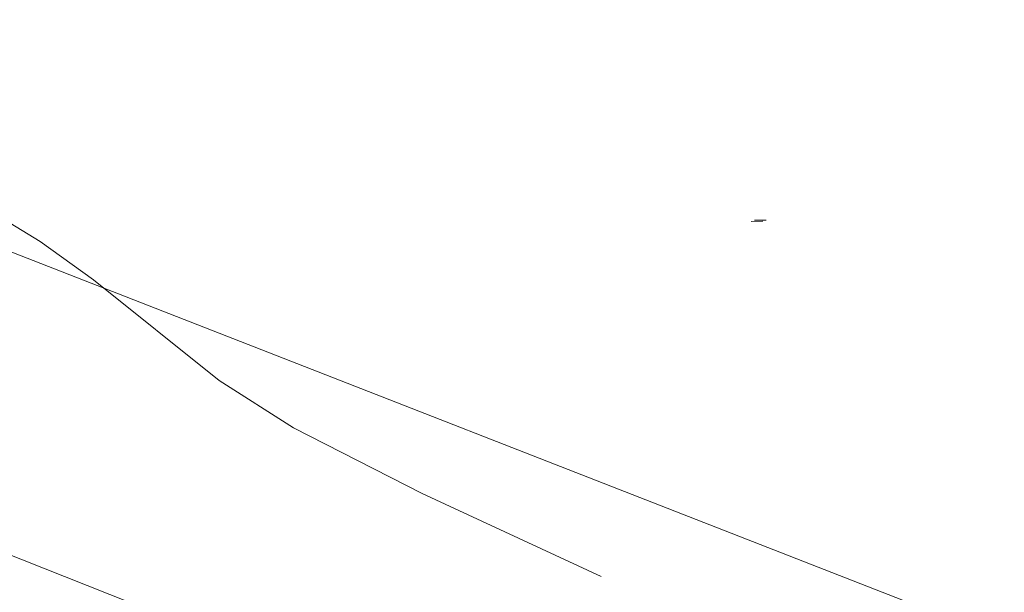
# Model space of a CAD drawing. Extents: x 413123 to 1465301, y 377724 to 504150.
# Tile 87 of 256: x 1463401.18 to 1463409.66, y 433205.37 to 433210.3. Entities that reach past the tile are written whole.
import ezdxf

# ---------------------------------------------------------------- set-up
doc = ezdxf.new("R2010")
doc.units = 0
doc.header["$MEASUREMENT"] = 0
for name, pattern in [('DGN Style 1', [8.732639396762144, 0.01453018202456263, -8.71810921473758]), ('DGN Style 3', [20.34225483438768, 14.53018202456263, -5.812072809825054]), ('ohcombex', [0])]:
    doc.linetypes.add(name, pattern=pattern)
for name, color, linetype, lineweight in [('DT_X_Contour_Minor', 136, 'DGN Style 3', 0), ('DT_X_Terrain_Ground_Line', 92, 'DGN Style 3', 13), ('PV_X_Curb', 120, 'DGN Style 1', 0), ('PV_X_EOP', 7, 'DGN Style 3', 0), ('UT_X_Overhead_Combined', 30, 'ohcombex', 0)]:
    doc.layers.add(name, color=color, linetype=linetype, lineweight=lineweight)
doc.layers.add('SV_Observation (Construction)', color=97, linetype='DGN Style 1', lineweight=0, transparency=0.9)

# ---------------------------------------------------------------- blocks, each defined once
blk = doc.blocks.new('*U5554', base_point=(1463158.719041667, 433438.2508333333, 579.5851666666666))
at = {"layer": 'DT_X_Contour_Minor', "elevation": 571.9999999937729, "flags": 128}
blk.add_lwpolyline([(1463249.267065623, 433290.6039651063), (1463246.916870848, 433291.2909160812), (1463246.447688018, 433291.3993804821), (1463246.047365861, 433291.4303661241), (1463245.715904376, 433291.3838730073), (1463245.453303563, 433291.2599011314), (1463244.388508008, 433290.5005819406), (1463243.901492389, 433289.8220101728), (1463243.794281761, 433289.6929354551), (1463243.681370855, 433289.5965277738), (1463243.562759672, 433289.5327871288), (1463243.438448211, 433289.5017135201), (1463243.099350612, 433289.4624066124), (1463242.90354048, 433289.4116930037), (1463242.570433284, 433289.2890323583), (1463242.100029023, 433289.0944246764), (1463241.492327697, 433288.8278699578), (1463239.688728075, 433288.0211279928), (1463239.067951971, 433287.683816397), (1463238.558323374, 433287.2769380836), (1463238.159842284, 433286.8004930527), (1463237.872508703, 433286.2544813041), (1463237.254482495, 433284.7056943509), (1463237.058017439, 433284.1572333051), (1463236.932141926, 433283.6734403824), (1463236.876855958, 433283.2543155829), (1463236.892159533, 433282.8998589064), (1463237.027088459, 433282.0408652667), (1463237.219132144, 433281.693028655), (1463237.694066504, 433281.2937640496), (1463238.451891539, 433280.8430714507), (1463239.492607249, 433280.340950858), (1463242.64503671, 433278.9333919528), (1463243.792730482, 433278.4266005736), (1463244.8714897, 433277.9618956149), (1463245.881314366, 433277.5392770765), (1463246.822204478, 433277.1587449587), (1463249.23933204, 433276.2001078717), (1463250.051159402, 433275.8741741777), (1463250.673795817, 433275.6153509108), (1463251.107241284, 433275.423638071), (1463251.351495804, 433275.2990356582), (1463251.750586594, 433275.0562431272), (1463251.908848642, 433274.9591985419), (1463252.084316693, 433274.850159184), (1463252.276990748, 433274.7291250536), (1463252.486870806, 433274.596096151), (1463253.069492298, 433274.2253593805), (1463253.499150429, 433273.9927927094), (1463254.351158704, 433273.5731452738), (1463255.625517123, 433272.9664170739), (1463257.322225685, 433272.1726081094), (1463262.409915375, 433269.8063431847), (1463264.085019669, 433269.0281326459), (1463265.294565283, 433268.4681997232), (1463266.038552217, 433268.1265444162), (1463266.316980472, 433268.0031667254), (1463266.43871091, 433267.9651963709), (1463266.483836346, 433267.9435822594), (1463266.527914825, 433267.907217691), (1463266.570946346, 433267.8561026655), (1463266.612930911, 433267.790237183), (1463266.806415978, 433267.4484471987), (1463267.083560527, 433267.3181121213), (1463267.14869106, 433267.3138401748), (1463267.225306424, 433267.3568822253), (1463267.313406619, 433267.447238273), (1463267.412991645, 433267.5849083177), (1463267.693864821, 433268.0151137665), (1463267.786367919, 433268.1569412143), (1463267.853222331, 433268.2597694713), (1463267.894428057, 433268.3235985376), (1463267.909985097, 433268.3484284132), (1463267.917272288, 433268.3626424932), (1463267.922667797, 433268.3754434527), (1463267.933388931, 433268.4031857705), (1463267.94943569, 433268.4458694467), (1463267.970808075, 433268.5034944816), (1463268.082972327, 433268.807274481), (1463268.51038337, 433268.8155958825), (1463268.602485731, 433268.8193204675), (1463268.695616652, 433268.8269279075), (1463268.789776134, 433268.8384182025), (1463268.884964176, 433268.8537913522), (1463269.140170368, 433268.8999635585), (1463269.249377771, 433268.919848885), (1463269.385595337, 433268.9448757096), (1463269.548823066, 433268.9750440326), (1463269.739060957, 433269.0103538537), (1463270.28237555, 433269.1113687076), (1463270.46941084, 433269.148503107), (1463270.623030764, 433269.1841451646), (1463270.743235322, 433269.2182948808), (1463270.830024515, 433269.250952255), (1463271.01690854, 433269.3360487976), (1463271.080051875, 433269.3683933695), (1463271.129318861, 433269.4016046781), (1463271.164709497, 433269.4356827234), (1463271.186223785, 433269.4706275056), (1463271.225093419, 433269.5649692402), (1463271.356376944, 433269.6614976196), (1463271.721075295, 433269.8803264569), (1463272.319188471, 433270.221455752), (1463273.150716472, 433270.6848855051), (1463275.679344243, 433272.083765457), (1463276.632039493, 433272.3720176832), (1463277.593654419, 433272.1876143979), (1463278.564189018, 433271.5305556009), (1463279.543643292, 433270.4008412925), (1463282.167414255, 433266.7580624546), (1463283.171272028, 433265.493940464), (1463284.21501713, 433264.4336586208), (1463285.298649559, 433263.5772169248), (1463286.422169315, 433262.924615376), (1463289.471405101, 433261.4561314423), (1463290.51144956, 433260.9568548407), (1463291.344656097, 433260.5603879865), (1463291.971024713, 433260.2667308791), (1463292.390555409, 433260.0758835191), (1463293.233520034, 433259.7040368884), (1463293.513926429, 433259.5832672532), (1463293.722922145, 433259.4998433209), (1463293.860507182, 433259.4537650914), (1463293.92668154, 433259.4450325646), (1463294.007932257, 433259.471540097), (1463294.038904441, 433259.4814430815), (1463294.070882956, 433259.4912713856), (1463294.103867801, 433259.5010250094), (1463294.137858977, 433259.5107039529), (1463294.229843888, 433259.536414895), (1463294.264602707, 433259.5459264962), (1463294.299890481, 433259.5551780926), (1463294.33570721, 433259.5641696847), (1463294.372052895, 433259.5729012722), (1463294.469679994, 433259.5958388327), (1463294.506230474, 433259.6042126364), (1463294.54266159, 433259.612130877), (1463294.578973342, 433259.6195935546), (1463294.615165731, 433259.6266006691), (1463294.711519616, 433259.6446788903), (1463294.747225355, 433259.6511458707), (1463294.782077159, 433259.6569881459), (1463294.816075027, 433259.6622057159), (1463294.84921896, 433259.6667985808), (1463294.9364642, 433259.6782132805), (1463294.96841028, 433259.6821292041), (1463294.998814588, 433259.6853159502), (1463295.027677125, 433259.6877735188), (1463295.05499789, 433259.6895019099), (1463295.125797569, 433259.693138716), (1463295.151324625, 433259.6941302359), (1463295.174806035, 433259.6943771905), (1463295.196241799, 433259.6938795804), (1463295.215631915, 433259.6926374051), (1463295.264611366, 433259.688332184), (1463295.371966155, 433259.7754578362), (1463295.657295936, 433260.0400637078), (1463296.120600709, 433260.4821497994), (1463296.761880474, 433261.1017161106), (1463298.709259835, 433262.9905332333), (1463299.350452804, 433263.6115300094), (1463299.813497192, 433264.0579074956), (1463300.098392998, 433264.3296656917), (1463300.205140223, 433264.4268045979), (1463300.252268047, 433264.4530159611), (1463300.384593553, 433264.3392564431), (1463300.746224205, 433263.9783193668), (1463301.337160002, 433263.3702047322), (1463302.157400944, 433262.5149125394), (1463304.650450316, 433259.9045632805), (1463305.415054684, 433259.0218679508), (1463305.839080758, 433258.3315439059), (1463305.92252854, 433257.8335911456), (1463305.665398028, 433257.5280096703), (1463303.670772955, 433256.5508291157), (1463300.509345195, 433257.7629733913), (1463299.916036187, 433257.9904868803), (1463299.491006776, 433258.1535369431), (1463299.234256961, 433258.2521235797), (1463299.145786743, 433258.2862467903), (1463299.134238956, 433258.2912907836), (1463299.124598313, 433258.2952738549), (1463299.104337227, 433258.3034400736), (1463299.073455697, 433258.3157894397), (1463299.031953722, 433258.3323219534), (1463298.907121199, 433258.3819861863), (1463298.865585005, 433258.3984178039), (1463298.834600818, 433258.410464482), (1463298.814168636, 433258.4181262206), (1463298.80428846, 433258.4214030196), (1463298.792010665, 433258.4242945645), (1463298.781822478, 433258.426385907), (1463298.760466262, 433258.430491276), (1463298.727942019, 433258.4366106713), (1463298.684249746, 433258.4447440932), (1463298.552846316, 433258.4691185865), (1463298.509126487, 433258.4771489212), (1463298.476519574, 433258.4829590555), (1463298.455025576, 433258.4865489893), (1463298.444644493, 433258.4879187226), (1463298.431778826, 433258.4886110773), (1463298.426822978, 433258.4887609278), (1463298.421604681, 433258.4886912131), (1463298.416123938, 433258.4884019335), (1463298.410380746, 433258.4878930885), (1463298.39471564, 433258.4862434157), (1463298.383489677, 433258.4856280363), (1463298.361560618, 433258.4850191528), (1463298.328928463, 433258.4844167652), (1463298.28559321, 433258.4838208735), (1463298.155761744, 433258.4822404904), (1463298.112419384, 433258.4815118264), (1463298.079765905, 433258.4805111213), (1463298.057801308, 433258.4792383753), (1463298.04652559, 433258.4776935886), (1463298.030708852, 433258.4732114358), (1463298.019664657, 433258.4705002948), (1463297.998394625, 433258.4657284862), (1463297.966898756, 433258.4588960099), (1463297.925177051, 433258.4500028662), (1463297.800284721, 433258.4235402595), (1463297.758562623, 433258.4145083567), (1463297.727065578, 433258.4072596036), (1463297.705793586, 433258.4017939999), (1463297.694746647, 433258.3981115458), (1463297.678921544, 433258.3906692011), (1463297.668362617, 433258.3859190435), (1463297.648554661, 433258.3772503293), (1463297.619497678, 433258.3646630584), (1463297.581191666, 433258.348157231), (1463297.466710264, 433258.2989169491), (1463297.428409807, 433258.2822646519), (1463297.399369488, 433258.269237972), (1463297.379589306, 433258.2598369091), (1463297.369069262, 433258.2540614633), (1463297.353362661, 433258.2434944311), (1463297.347480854, 433258.2393808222), (1463297.341615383, 433258.2349652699), (1463297.335766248, 433258.2302477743), (1463297.32993345, 433258.2252283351), (1463297.314401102, 433258.2114405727), (1463297.304644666, 433258.2036904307), (1463297.287024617, 433258.1907808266), (1463297.261540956, 433258.1727117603), (1463297.228193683, 433258.1494832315), (1463297.128782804, 433258.0806612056), (1463297.095497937, 433258.0573020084), (1463297.070201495, 433258.0388409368), (1463297.052893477, 433258.0252779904), (1463297.043573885, 433258.0166131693), (1463297.029372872, 433258.0000378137), (1463297.02087103, 433257.9906126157), (1463297.006016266, 433257.9747685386), (1463296.984808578, 433257.9525055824), (1463296.957247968, 433257.9238237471), (1463296.875282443, 433257.8387803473), (1463296.847794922, 433257.8099743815), (1463296.826806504, 433257.7873390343), (1463296.812317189, 433257.7708743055), (1463296.804326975, 433257.760580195), (1463296.791685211, 433257.7413567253), (1463296.784615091, 433257.7304830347), (1463296.772886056, 433257.7122795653), (1463296.756498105, 433257.6867463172), (1463296.735451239, 433257.6538832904), (1463296.673114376, 433257.5564755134), (1463296.652157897, 433257.5234958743), (1463296.636041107, 433257.4976127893), (1463296.624764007, 433257.4788262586), (1463296.618326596, 433257.4671362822), (1463296.607613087, 433257.4454250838), (1463296.602801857, 433257.434579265), (1463296.5964033, 433257.4183252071), (1463296.588417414, 433257.3966629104), (1463296.5788442, 433257.3695923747), (1463296.551199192, 433257.2901932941), (1463296.534312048, 433257.2433352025), (1463296.504384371, 433257.1623102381), (1463296.461416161, 433257.047118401), (1463296.405407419, 433256.8977596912), (1463296.238663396, 433256.453913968), (1463296.186433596, 433256.307334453), (1463296.154802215, 433256.2004802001), (1463296.143769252, 433256.1333512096), (1463296.153334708, 433256.1059474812), (1463296.206307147, 433256.0858378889), (1463296.225742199, 433256.0783181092), (1463296.244318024, 433256.0708409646), (1463296.262034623, 433256.0634064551), (1463296.278891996, 433256.0560145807), (1463296.355554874, 433256.0216186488), (1463296.55881915, 433256.0285478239), (1463296.629010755, 433256.0139627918), (1463296.752472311, 433255.9672380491), (1463296.929203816, 433255.8883735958), (1463297.159205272, 433255.7773694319), (1463297.843569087, 433255.4385053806), (1463298.147171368, 433255.2907136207), (1463298.544705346, 433255.1014863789), (1463299.036171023, 433254.8708236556), (1463299.621568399, 433254.5987254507), (1463302.572596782, 433253.2322510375), (1463305.092434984, 433250.222762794), (1463305.70545027, 433249.5596526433), (1463306.464565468, 433248.8601028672), (1463307.369780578, 433248.1241134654), (1463308.421095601, 433247.3516844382), (1463313.668132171, 433243.6619898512), (1463307.644578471, 433244.6974229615), (1463306.464890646, 433244.8880246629), (1463305.507350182, 433245.0160727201), (1463304.771957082, 433245.0815671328), (1463304.258711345, 433245.0845079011), (1463302.381908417, 433244.9522729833), (1463312.747265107, 433240.8342631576), (1463314.964658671, 433239.9531626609), (1463317.174543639, 433239.0747225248), (1463319.376920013, 433238.198942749), (1463321.57178779, 433237.325823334), (1463327.414757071, 433235.0010520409), (1463329.484540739, 433234.177014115), (1463331.311664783, 433233.4484788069), (1463332.896129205, 433232.8154461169), (1463334.237934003, 433232.2779160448), (1463337.492533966, 433230.971839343), (1463338.760181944, 433230.46432709), (1463340.122175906, 433229.9213478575), (1463341.578515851, 433229.3429016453), (1463343.129201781, 433228.7289884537), (1463347.390158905, 433227.0445973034), (1463348.959935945, 433226.4239310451), (1463350.473549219, 433225.8252256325), (1463351.930998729, 433225.248481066), (1463353.332284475, 433224.6936973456), (1463356.994161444, 433223.2435552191), (1463358.290393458, 433222.7309316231), (1463359.432681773, 433222.2806674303), (1463360.421026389, 433221.8927626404), (1463361.255427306, 433221.5672172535), (1463363.275238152, 433220.7822420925), (1463364.072387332, 433220.4734241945), (1463364.948976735, 433220.1357018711), (1463365.905006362, 433219.7690751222), (1463366.940476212, 433219.3735439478), (1463369.807649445, 433218.2802549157), (1463370.759234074, 433217.9224184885), (1463371.463608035, 433217.6688759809), (1463371.920771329, 433217.5196273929), (1463372.130723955, 433217.4746727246), (1463372.533677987, 433217.5082367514), (1463372.867754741, 433217.6854797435), (1463372.944040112, 433217.7230033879), (1463373.029720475, 433217.7596130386), (1463373.124795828, 433217.7953086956), (1463373.229266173, 433217.8300903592), (1463373.520380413, 433217.9216228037), (1463373.931767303, 433217.8579355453), (1463374.947592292, 433217.5982244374), (1463376.56785538, 433217.1424894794), (1463378.792556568, 433216.4907306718), (1463385.531010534, 433214.4913420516), (1463387.832704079, 433213.8026191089), (1463389.68394424, 433213.2359917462), (1463391.084731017, 433212.7914599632), (1463392.035064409, 433212.4690237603), (1463393.968682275, 433211.7719879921), (1463394.707907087, 433211.4956942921), (1463395.475368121, 433211.1895900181), (1463396.271065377, 433210.8536751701), (1463397.094998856, 433210.4879497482), (1463399.329803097, 433209.4729345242), (1463400.113891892, 433209.0991914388), (1463400.790055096, 433208.7392236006), (1463401.358292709, 433208.3930310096), (1463401.818604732, 433208.0606136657), (1463402.902202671, 433207.1925344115), (1463403.542343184, 433206.786222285), (1463404.65006627, 433206.2183453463), (1463406.225371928, 433205.4889035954), (1463408.268260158, 433204.5978970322), (1463414.339405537, 433202.0064597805), (1463416.348479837, 433201.1410485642), (1463417.822343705, 433200.4883928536), (1463418.76099714, 433200.0484926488), (1463419.164440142, 433199.8213479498), (1463419.798349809, 433199.2577688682), (1463419.898234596, 433199.1689660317), (1463419.952302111, 433199.1402746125), (1463420.07169689, 433199.0922587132), (1463420.256418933, 433199.0249183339), (1463420.506468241, 433198.9382534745), (1463421.260369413, 433198.6813812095), (1463421.540508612, 433198.5878583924), (1463421.815500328, 433198.4999441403), (1463422.085344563, 433198.4176384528), (1463422.350041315, 433198.3409413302), (1463423.049036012, 433198.1438937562), (1463423.464849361, 433198.0190187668), (1463424.188043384, 433197.7921794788), (1463425.218618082, 433197.4633758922), (1463426.556573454, 433197.0326080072), (1463430.534295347, 433195.7479412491), (1463431.71791479, 433195.3500863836), (1463432.285481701, 433195.1200218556), (1463432.23699608, 433195.0577476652), (1463431.572457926, 433195.1632638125), (1463427.033823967, 433196.0471832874), (1463430.671398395, 433194.5790739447), (1463431.419087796, 433194.2771357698), (1463432.103195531, 433194.0005109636), (1463432.723721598, 433193.749199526), (1463433.280665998, 433193.523201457), (1463434.681075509, 433192.9542910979), (1463435.298709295, 433192.7033387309), (1463436.101303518, 433192.3771643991), (1463437.088858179, 433191.9757681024), (1463438.261373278, 433191.4991498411), (1463441.634694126, 433190.1278718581), (1463442.922826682, 433189.6025232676), (1463444.257233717, 433189.0549359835), (1463445.637915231, 433188.4851100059), (1463447.064871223, 433187.8930453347), (1463450.931786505, 433186.28455462), (1463452.323879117, 433185.7062722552), (1463453.59997049, 433185.1777931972), (1463454.760060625, 433184.6991174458), (1463455.80414952, 433184.2702450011), (1463460.405894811, 433182.3850479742)], dxfattribs=at)

msp = doc.modelspace()

# ---------------------------------------------------------------- linework, layer by layer
at = {"layer": 'PV_X_Curb'}
for points, knots in [([(1463034.114341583, 433358.5354235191, 570.967442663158), (1463034.382762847, 433357.8525596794, 570.9829174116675), (1463034.902669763, 433356.6746703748, 570.9791408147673), (1463036.322057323, 433354.5205973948, 570.6849760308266), (1463037.748960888, 433352.2020754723, 570.6878951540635), (1463040.018756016, 433349.1857511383, 570.9427811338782), (1463042.639031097, 433346.7780487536, 570.7955674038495), (1463044.970687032, 433345.5933757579, 570.8824061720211), (1463045.921303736, 433345.2188641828, 570.878208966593), (1463051.106075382, 433343.1762354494, 570.8553169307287), (1463056.290847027, 433341.1336067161, 570.8324248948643), (1463061.475618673, 433339.0909779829, 570.809532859), (1463062.018547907, 433338.9041474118, 570.7725412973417), (1463062.561477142, 433338.7173168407, 570.7355497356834), (1463063.104406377, 433338.5304862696, 570.6985581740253), (1463069.657625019, 433335.9461940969, 570.7210719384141), (1463076.21084366, 433333.3619019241, 570.7435857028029), (1463082.764062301, 433330.7776097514, 570.7660994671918), (1463087.246478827, 433329.0023655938, 570.8028168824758), (1463091.728895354, 433327.2271214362, 570.8395342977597), (1463096.211311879, 433325.4518772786, 570.8762517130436), (1463096.878442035, 433325.1897515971, 570.9638925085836), (1463097.545572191, 433324.9276259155, 571.0515333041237), (1463098.212702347, 433324.6655002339, 571.1391740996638), (1463104.831686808, 433322.094946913, 571.1640382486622), (1463111.45067127, 433319.524393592, 571.1889023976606), (1463118.069655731, 433316.953840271, 571.2137665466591), (1463125.957183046, 433313.9138789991, 571.1851535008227), (1463133.844710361, 433310.8739177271, 571.1565404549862), (1463141.732237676, 433307.8339564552, 571.1279274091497), (1463145.767175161, 433306.241790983, 571.1313455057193), (1463149.802112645, 433304.6496255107, 571.134763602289), (1463153.83705013, 433303.0574600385, 571.1381816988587), (1463154.355066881, 433302.8054079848, 571.0924572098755), (1463154.873083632, 433302.5533559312, 571.0467327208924), (1463155.391100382, 433302.3013038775, 571.0010082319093), (1463159.740180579, 433300.5574304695, 571.007755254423), (1463164.089260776, 433298.8135570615, 571.0145022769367), (1463168.438340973, 433297.0696836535, 571.0212492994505), (1463173.76020955, 433294.9893866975, 571.0517121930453), (1463179.082078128, 433292.9090897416, 571.0821750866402), (1463184.403946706, 433290.8287927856, 571.1126379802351), (1463184.927832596, 433290.6024130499, 571.183469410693), (1463185.451718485, 433290.3760333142, 571.254300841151), (1463185.975604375, 433290.1496535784, 571.3251322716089), (1463193.283059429, 433287.4009373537, 571.3274320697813), (1463200.590514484, 433284.6522211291, 571.3297318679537), (1463207.897969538, 433281.9035049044, 571.3320316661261), (1463214.611583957, 433279.3049910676, 571.3660593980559), (1463221.325198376, 433276.7064772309, 571.4000871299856), (1463228.038812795, 433274.1079633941, 571.4341148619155), (1463234.876881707, 433271.4003319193, 571.5030017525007), (1463241.714950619, 433268.6927004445, 571.5718886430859), (1463248.553019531, 433265.9850689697, 571.6407755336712), (1463252.53367608, 433264.4224603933, 571.6987979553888), (1463256.514332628, 433262.8598518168, 571.7568203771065), (1463260.494989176, 433261.2972432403, 571.8148427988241), (1463261.18962272, 433261.0748617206, 571.7422662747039), (1463261.884256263, 433260.8524802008, 571.6696897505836), (1463262.578889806, 433260.6300986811, 571.5971132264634), (1463267.974277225, 433258.4984942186, 571.5913249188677), (1463273.369664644, 433256.3668897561, 571.5855366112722), (1463278.765052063, 433254.2352852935, 571.5797483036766), (1463284.039124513, 433252.1341649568, 571.626583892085), (1463289.313196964, 433250.0330446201, 571.6734194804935), (1463294.587269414, 433247.9319242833, 571.7202550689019), (1463295.147837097, 433247.7325865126, 571.8045569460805), (1463295.70840478, 433247.533248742, 571.8888588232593), (1463296.268972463, 433247.3339109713, 571.9731607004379), (1463303.262539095, 433244.6091737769, 572.0038664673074), (1463310.256105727, 433241.8844365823, 572.034572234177), (1463317.249672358, 433239.1596993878, 572.0652780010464), (1463324.8255847, 433236.206749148, 572.1003223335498), (1463332.401497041, 433233.2537989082, 572.1353666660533), (1463339.977409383, 433230.3008486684, 572.1704109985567), (1463346.624217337, 433227.6724527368, 572.1699621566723), (1463353.271025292, 433225.044056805, 572.1695133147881), (1463359.917833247, 433222.4156608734, 572.1690644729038), (1463363.666535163, 433220.9685334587, 572.1740861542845), (1463367.415237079, 433219.521406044, 572.1791078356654), (1463371.163938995, 433218.0742786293, 572.1841295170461), (1463371.754596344, 433217.8301906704, 572.1047293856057), (1463372.345253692, 433217.5861027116, 572.0253292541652), (1463372.935911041, 433217.3420147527, 571.9459291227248), (1463380.338603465, 433214.4611246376, 571.9041823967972), (1463387.741295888, 433211.5802345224, 571.8624356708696), (1463395.143988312, 433208.6993444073, 571.8206889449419), (1463403.121855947, 433205.5721027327, 571.8539167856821), (1463411.099723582, 433202.4448610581, 571.8871446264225), (1463419.077591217, 433199.3176193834, 571.9203724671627), (1463419.407565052, 433199.1647159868, 571.9396248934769), (1463419.737538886, 433199.0118125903, 571.9588773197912), (1463420.067512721, 433198.8589091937, 571.9781297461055)], [0, 0, 0, 0, 0.004163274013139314, 0.007301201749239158, 0.0146979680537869, 0.01957460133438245, 0.02877745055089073, 0.03448275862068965, 0.03448275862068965, 0.03448275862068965, 0.06896551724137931, 0.06896551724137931, 0.06896551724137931, 0.1034482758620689, 0.1034482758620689, 0.1034482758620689, 0.1379310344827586, 0.1379310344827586, 0.1379310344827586, 0.1724137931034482, 0.1724137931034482, 0.1724137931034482, 0.2068965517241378, 0.2068965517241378, 0.2068965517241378, 0.2413793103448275, 0.2413793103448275, 0.2413793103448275, 0.2758620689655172, 0.2758620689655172, 0.2758620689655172, 0.3103448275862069, 0.3103448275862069, 0.3103448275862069, 0.3448275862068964, 0.3448275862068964, 0.3448275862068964, 0.3793103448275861, 0.3793103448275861, 0.3793103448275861, 0.4137931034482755, 0.4137931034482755, 0.4137931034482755, 0.4482758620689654, 0.4482758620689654, 0.4482758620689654, 0.4827586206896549, 0.4827586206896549, 0.4827586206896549, 0.5172413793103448, 0.5172413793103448, 0.5172413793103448, 0.5517241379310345, 0.5517241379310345, 0.5517241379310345, 0.5862068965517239, 0.5862068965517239, 0.5862068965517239, 0.6206896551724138, 0.6206896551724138, 0.6206896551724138, 0.6551724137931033, 0.6551724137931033, 0.6551724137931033, 0.6896551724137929, 0.6896551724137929, 0.6896551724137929, 0.7241379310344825, 0.7241379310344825, 0.7241379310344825, 0.7586206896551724, 0.7586206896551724, 0.7586206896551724, 0.7931034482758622, 0.7931034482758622, 0.7931034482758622, 0.8275862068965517, 0.8275862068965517, 0.8275862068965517, 0.8620689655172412, 0.8620689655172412, 0.8620689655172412, 0.8965517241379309, 0.8965517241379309, 0.8965517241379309, 0.9310344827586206, 0.9310344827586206, 0.9310344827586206, 0.9655172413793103, 0.9655172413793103, 0.9655172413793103, 1, 1, 1, 1]), ([(1463694.730807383, 433042.1012902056, 573.2000085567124), (1463688.122071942, 433044.6665198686, 573.2117681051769), (1463681.5133365, 433047.2317495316, 573.2235276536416), (1463674.904601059, 433049.7969791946, 573.2352872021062), (1463669.906627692, 433051.7384291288, 573.2422034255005), (1463664.908654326, 433053.679879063, 573.249119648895), (1463659.910680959, 433055.6213289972, 573.2560358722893), (1463659.31440991, 433055.8530469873, 573.3282538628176), (1463658.718138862, 433056.0847649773, 573.400471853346), (1463658.121867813, 433056.3164829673, 573.4726898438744), (1463656.811811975, 433056.8455353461, 573.4691755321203), (1463655.501756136, 433057.3745877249, 573.4656612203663), (1463654.191700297, 433057.9036401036, 573.4621469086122), (1463647.078403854, 433060.7016199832, 573.4311409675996), (1463639.965107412, 433063.4995998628, 573.4001350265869), (1463632.851810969, 433066.2975797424, 573.3691290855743), (1463626.603526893, 433068.7760307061, 573.3262890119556), (1463620.355242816, 433071.25448167, 573.2834489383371), (1463614.10695874, 433073.7329326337, 573.2406088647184), (1463606.821724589, 433076.5483492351, 573.1778320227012), (1463599.536490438, 433079.3637658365, 573.1150551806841), (1463592.251256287, 433082.1791824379, 573.052278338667), (1463585.048675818, 433085.0513616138, 572.9767093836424), (1463577.846095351, 433087.9235407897, 572.901140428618), (1463570.643514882, 433090.7957199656, 572.8255714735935), (1463568.520856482, 433091.6009161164, 572.8136526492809), (1463566.398198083, 433092.4061122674, 572.8017338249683), (1463564.275539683, 433093.2113084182, 572.7898150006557), (1463563.658286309, 433093.4932407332, 572.723361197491), (1463563.041032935, 433093.7751730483, 572.6569073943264), (1463562.423779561, 433094.0571053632, 572.5904535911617), (1463557.897842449, 433095.8076798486, 572.5495712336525), (1463553.371905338, 433097.5582543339, 572.5086888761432), (1463548.845968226, 433099.3088288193, 572.4678065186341), (1463541.746736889, 433102.0973839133, 572.4116307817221), (1463534.647505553, 433104.8859390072, 572.3554550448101), (1463527.548274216, 433107.6744941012, 572.2992793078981), (1463527.099574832, 433107.8541490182, 572.3819727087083), (1463526.650875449, 433108.0338039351, 572.4646661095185), (1463526.202176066, 433108.2134588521, 572.5473595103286), (1463518.442801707, 433111.2934591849, 572.5872886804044), (1463510.683427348, 433114.3734595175, 572.6272178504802), (1463502.924052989, 433117.4534598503, 572.6671470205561), (1463495.101662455, 433120.5759616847, 572.6180249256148), (1463487.279271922, 433123.6984635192, 572.5689028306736), (1463479.456881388, 433126.8209653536, 572.5197807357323), (1463474.540841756, 433128.7396558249, 572.5305568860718), (1463469.624802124, 433130.6583462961, 572.5413330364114), (1463464.708762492, 433132.5770367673, 572.5521091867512), (1463464.15178183, 433132.7738995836, 572.4839343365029), (1463463.594801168, 433132.9707623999, 572.4157594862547), (1463463.037820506, 433133.1676252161, 572.3475846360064), (1463455.395093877, 433136.1460172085, 572.2965798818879), (1463447.752367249, 433139.1244092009, 572.2455751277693), (1463440.10964062, 433142.1028011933, 572.1945703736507), (1463439.463345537, 433142.3911085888, 572.2249332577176), (1463438.817050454, 433142.6794159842, 572.2552961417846), (1463438.170755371, 433142.9677233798, 572.2856590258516), (1463431.589276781, 433145.5431962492, 572.3185177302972), (1463425.007798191, 433148.1186691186, 572.351376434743), (1463418.4263196, 433150.6941419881, 572.3842351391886), (1463413.565512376, 433152.6091060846, 572.3506952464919), (1463408.704705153, 433154.5240701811, 572.3171553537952), (1463403.843897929, 433156.4390342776, 572.2836154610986), (1463402.295983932, 433157.0721267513, 572.2966227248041), (1463400.748069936, 433157.7052192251, 572.3096299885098), (1463399.20015594, 433158.3383116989, 572.3226372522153), (1463398.571326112, 433158.6030358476, 572.2531442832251), (1463397.942496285, 433158.8677599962, 572.1836513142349), (1463397.313666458, 433159.1324841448, 572.1141583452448), (1463389.499427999, 433162.1494767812, 572.1431257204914), (1463381.68518954, 433165.1664694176, 572.172093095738), (1463373.87095108, 433168.1834620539, 572.2010604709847), (1463373.202610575, 433168.4242856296, 572.2485422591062), (1463372.53427007, 433168.6651092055, 572.2960240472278), (1463371.865929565, 433168.9059327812, 572.3435058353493), (1463366.852918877, 433170.8940812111, 572.309207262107), (1463361.839908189, 433172.882229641, 572.2749086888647), (1463356.826897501, 433174.8703780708, 572.2406101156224), (1463350.263613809, 433177.4130764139, 572.2105829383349), (1463343.700330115, 433179.955774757, 572.1805557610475), (1463337.137046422, 433182.4984731, 572.1505285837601), (1463332.732110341, 433184.1753668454, 572.1399057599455), (1463328.327174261, 433185.8522605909, 572.129282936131), (1463323.922238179, 433187.5291543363, 572.1186601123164), (1463323.550514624, 433187.6736224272, 572.0672464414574), (1463323.17879107, 433187.8180905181, 572.0158327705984), (1463322.807067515, 433187.9625586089, 571.9644190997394), (1463314.242457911, 433191.4677850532, 571.9189611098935), (1463305.677848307, 433194.9730114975, 571.8735031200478), (1463297.113238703, 433198.4782379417, 571.8280451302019), (1463296.447798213, 433198.6498683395, 571.8729159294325), (1463295.782357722, 433198.8214987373, 571.917786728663), (1463295.116917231, 433198.9931291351, 571.9626575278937), (1463288.43623397, 433201.6173953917, 571.9595616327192), (1463281.755550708, 433204.2416616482, 571.9564657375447), (1463275.074867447, 433206.8659279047, 571.9533698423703), (1463270.698621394, 433208.5836220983, 571.955071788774), (1463266.322375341, 433210.3013162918, 571.9567737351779), (1463261.946129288, 433212.0190104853, 571.9584756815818), (1463261.255964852, 433212.2907585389, 571.8814296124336), (1463260.565800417, 433212.5625065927, 571.8043835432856), (1463259.875635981, 433212.8342546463, 571.7273374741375), (1463253.221984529, 433215.4661261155, 571.684237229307), (1463246.568333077, 433218.0979975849, 571.6411369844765), (1463239.914681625, 433220.7298690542, 571.5980367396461), (1463232.697418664, 433223.5591135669, 571.584901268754), (1463225.480155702, 433226.3883580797, 571.5717657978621), (1463218.262892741, 433229.2176025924, 571.5586303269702), (1463212.689928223, 433231.3845503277, 571.501804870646), (1463207.116963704, 433233.5514980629, 571.4449794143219), (1463201.543999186, 433235.7184457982, 571.3881539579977), (1463197.702392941, 433237.2969398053, 571.3824755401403), (1463193.860786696, 433238.8754338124, 571.376797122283), (1463190.01918045, 433240.4539278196, 571.3711187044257), (1463189.420555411, 433240.6641899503, 571.4587546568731), (1463188.821930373, 433240.874452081, 571.5463906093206), (1463188.223305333, 433241.0847142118, 571.6340265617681), (1463185.054584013, 433242.3131517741, 571.6250500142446), (1463181.885862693, 433243.5415893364, 571.6160734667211), (1463178.717141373, 433244.7700268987, 571.6070969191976), (1463171.181422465, 433247.7347391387, 571.5342143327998), (1463163.645703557, 433250.6994513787, 571.4613317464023), (1463156.10998465, 433253.6641636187, 571.3884491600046), (1463148.761307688, 433256.5197229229, 571.322577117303), (1463141.412630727, 433259.3752822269, 571.2567050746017), (1463134.063953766, 433262.2308415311, 571.1908330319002), (1463126.984343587, 433264.9936274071, 571.2120531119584), (1463119.904733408, 433267.756413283, 571.2332731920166), (1463112.82512323, 433270.519199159, 571.2544932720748), (1463106.948373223, 433272.8554993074, 571.272380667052), (1463101.071623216, 433275.1917994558, 571.290268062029), (1463095.19487321, 433277.5280996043, 571.3081554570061), (1463087.382378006, 433280.5556578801, 571.2445784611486), (1463079.569882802, 433283.583216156, 571.1810014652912), (1463071.757387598, 433286.6107744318, 571.1174244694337), (1463067.011834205, 433288.4980060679, 571.0790224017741), (1463062.266280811, 433290.385237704, 571.0406203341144), (1463057.520727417, 433292.27246934, 571.0022182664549), (1463052.596696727, 433294.1302708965, 570.9741905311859), (1463047.672666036, 433295.988072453, 570.946162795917), (1463042.748635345, 433297.8458740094, 570.9181350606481), (1463040.996474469, 433298.028892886, 570.6600759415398), (1463037.884741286, 433298.0614564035, 570.3732611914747), (1463033.533792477, 433297.4811137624, 570.213053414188), (1463028.578927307, 433295.8351240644, 570.8846791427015), (1463025.750437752, 433293.3300609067, 570.5443428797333), (1463024.222435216, 433291.00068514, 570.5092220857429), (1463023.412434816, 433289.7658735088, 570.490604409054), (1463022.602434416, 433288.5310618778, 570.4719867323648), (1463021.792434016, 433287.2962502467, 570.4533690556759), (1463021.001432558, 433285.3732457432, 570.5012869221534), (1463020.2104311, 433283.4502412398, 570.549204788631), (1463019.419429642, 433281.5272367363, 570.5971226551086), (1463018.531487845, 433279.3825151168, 570.6481372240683), (1463017.643546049, 433277.2377934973, 570.6991517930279), (1463016.755604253, 433275.0930718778, 570.7501663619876), (1463014.741467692, 433270.0950215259, 570.9656913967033), (1463012.727331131, 433265.096971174, 571.181216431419), (1463010.71319457, 433260.0989208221, 571.3967414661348)], [0, 0, 0, 0, 0.01923076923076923, 0.01923076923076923, 0.01923076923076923, 0.03846153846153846, 0.03846153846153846, 0.03846153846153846, 0.05769230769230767, 0.05769230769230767, 0.05769230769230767, 0.07692307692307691, 0.07692307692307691, 0.07692307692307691, 0.09615384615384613, 0.09615384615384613, 0.09615384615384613, 0.1153846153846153, 0.1153846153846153, 0.1153846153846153, 0.1346153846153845, 0.1346153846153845, 0.1346153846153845, 0.1538461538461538, 0.1538461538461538, 0.1538461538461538, 0.1730769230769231, 0.1730769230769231, 0.1730769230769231, 0.1923076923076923, 0.1923076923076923, 0.1923076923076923, 0.2115384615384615, 0.2115384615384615, 0.2115384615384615, 0.2307692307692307, 0.2307692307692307, 0.2307692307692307, 0.25, 0.25, 0.25, 0.269230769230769, 0.269230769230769, 0.269230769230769, 0.2884615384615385, 0.2884615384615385, 0.2884615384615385, 0.3076923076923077, 0.3076923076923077, 0.3076923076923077, 0.3269230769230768, 0.3269230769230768, 0.3269230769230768, 0.3461538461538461, 0.3461538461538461, 0.3461538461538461, 0.3653846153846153, 0.3653846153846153, 0.3653846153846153, 0.3846153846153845, 0.3846153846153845, 0.3846153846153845, 0.4038461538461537, 0.4038461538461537, 0.4038461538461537, 0.423076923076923, 0.423076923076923, 0.423076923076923, 0.4423076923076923, 0.4423076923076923, 0.4423076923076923, 0.4615384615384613, 0.4615384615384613, 0.4615384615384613, 0.4807692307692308, 0.4807692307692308, 0.4807692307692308, 0.5, 0.5, 0.5, 0.5192307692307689, 0.5192307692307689, 0.5192307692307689, 0.538461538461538, 0.538461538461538, 0.538461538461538, 0.5576923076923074, 0.5576923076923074, 0.5576923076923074, 0.576923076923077, 0.576923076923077, 0.576923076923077, 0.5961538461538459, 0.5961538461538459, 0.5961538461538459, 0.6153846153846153, 0.6153846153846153, 0.6153846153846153, 0.6346153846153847, 0.6346153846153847, 0.6346153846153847, 0.6538461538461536, 0.6538461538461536, 0.6538461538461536, 0.673076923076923, 0.673076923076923, 0.673076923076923, 0.6923076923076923, 0.6923076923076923, 0.6923076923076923, 0.7115384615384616, 0.7115384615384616, 0.7115384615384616, 0.7307692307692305, 0.7307692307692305, 0.7307692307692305, 0.7499999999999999, 0.7499999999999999, 0.7499999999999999, 0.7692307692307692, 0.7692307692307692, 0.7692307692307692, 0.7884615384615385, 0.7884615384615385, 0.7884615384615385, 0.8076923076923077, 0.8076923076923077, 0.8076923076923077, 0.826923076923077, 0.826923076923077, 0.826923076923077, 0.846153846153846, 0.846153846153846, 0.846153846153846, 0.8653846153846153, 0.8653846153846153, 0.8653846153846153, 0.8846153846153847, 0.8846153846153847, 0.8846153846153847, 0.9038461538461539, 0.9038461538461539, 0.9038461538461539, 0.9087225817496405, 0.9125585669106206, 0.9159702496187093, 0.9230769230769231, 0.9230769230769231, 0.9230769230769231, 0.9423076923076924, 0.9423076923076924, 0.9423076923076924, 0.9615384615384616, 0.9615384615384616, 0.9615384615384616, 0.9807692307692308, 0.9807692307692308, 0.9807692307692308, 1, 1, 1, 1])]:
    msp.add_open_spline(points, degree=3, knots=knots, dxfattribs=at)
at = {"layer": 'PV_X_EOP'}
for points, knots in [([(1463033.539703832, 433358.668730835, 570.9312826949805), (1463033.78085339, 433357.7791180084, 570.9319642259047), (1463034.311810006, 433356.414696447, 570.9129230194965), (1463035.936664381, 433354.210215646, 570.7574772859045), (1463037.392149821, 433351.9520015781, 570.7191112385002), (1463039.598433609, 433348.7987445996, 570.7996873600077), (1463042.441302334, 433346.5539274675, 570.6747714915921), (1463044.712350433, 433345.0075174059, 570.6881225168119), (1463045.691659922, 433344.6760572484, 570.6008205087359), (1463046.330306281, 433344.4598990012, 570.5438874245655), (1463046.96895264, 433344.243740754, 570.486954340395), (1463047.607598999, 433344.0275825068, 570.4300212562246), (1463047.46569072, 433343.5095853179, 570.4737916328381), (1463047.32378244, 433342.9915881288, 570.5175620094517), (1463047.181874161, 433342.4735909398, 570.5613323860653), (1463047.962688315, 433342.1715041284, 570.5523071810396), (1463048.74350247, 433341.8694173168, 570.5432819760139), (1463049.524316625, 433341.5673305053, 570.5342567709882), (1463049.723445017, 433342.0454324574, 570.5031497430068), (1463049.92257341, 433342.5235344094, 570.4720427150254), (1463050.121701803, 433343.0016363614, 570.4409356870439), (1463054.363252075, 433341.3299102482, 570.4898514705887), (1463058.604802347, 433339.658184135, 570.5387672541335), (1463062.84635262, 433337.9864580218, 570.5876830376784), (1463069.380437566, 433335.4247592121, 570.6248076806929), (1463075.914522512, 433332.8630604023, 570.6619323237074), (1463082.448607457, 433330.3013615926, 570.699056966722), (1463087.637972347, 433328.22388055, 570.7205322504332), (1463092.827337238, 433326.1463995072, 570.7420075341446), (1463098.016702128, 433324.0689184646, 570.7634828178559), (1463104.657268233, 433321.5116641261, 570.769767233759), (1463111.297834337, 433318.9544097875, 570.7760516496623), (1463117.938400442, 433316.3971554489, 570.7823360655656), (1463125.924840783, 433313.2674390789, 570.73748834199), (1463133.911281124, 433310.1377227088, 570.6926406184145), (1463141.897721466, 433307.0080063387, 570.647792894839), (1463141.717745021, 433306.5125578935, 570.6799613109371), (1463141.537768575, 433306.0171094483, 570.7121297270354), (1463141.35779213, 433305.5216610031, 570.7442981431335), (1463142.229950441, 433305.2201381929, 570.7485050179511), (1463143.102108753, 433304.9186153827, 570.7527118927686), (1463143.974267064, 433304.6170925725, 570.7569187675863), (1463144.185348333, 433305.0788176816, 570.735481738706), (1463144.396429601, 433305.5405427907, 570.7140447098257), (1463144.607510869, 433306.0022678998, 570.6926076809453), (1463147.58473388, 433304.8543661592, 570.7341019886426), (1463150.56195689, 433303.7064644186, 570.7755962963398), (1463153.539179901, 433302.558562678, 570.817090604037), (1463158.44037952, 433300.5705139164, 570.826934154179), (1463163.341579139, 433298.5824651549, 570.8367777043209), (1463168.242778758, 433296.5944163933, 570.8466212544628), (1463174.091388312, 433294.2251577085, 570.8787504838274), (1463179.939997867, 433291.8558990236, 570.9108797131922), (1463185.788607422, 433289.4866403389, 570.9430089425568), (1463193.090936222, 433286.8080451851, 571.0096381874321), (1463200.393265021, 433284.1294500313, 571.0762674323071), (1463207.695593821, 433281.4508548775, 571.1428966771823), (1463214.34865388, 433278.828976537, 571.1804566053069), (1463221.001713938, 433276.2070981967, 571.2180165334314), (1463227.654773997, 433273.5852198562, 571.2555764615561), (1463234.593717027, 433270.8614597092, 571.311327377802), (1463241.532660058, 433268.1376995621, 571.3670782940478), (1463248.471603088, 433265.413939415, 571.4228292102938), (1463251.006317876, 433264.4249023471, 571.4376305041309), (1463253.541032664, 433263.4358652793, 571.452431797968), (1463256.075747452, 433262.4468282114, 571.4672330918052), (1463255.94008792, 433261.9072334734, 571.4705339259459), (1463255.804428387, 433261.3676387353, 571.4738347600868), (1463255.668768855, 433260.8280439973, 571.4771355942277), (1463256.445551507, 433260.5848901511, 571.4871075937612), (1463257.222334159, 433260.3417363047, 571.4970795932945), (1463257.999116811, 433260.0985824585, 571.507051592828), (1463258.226294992, 433260.5106164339, 571.4958264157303), (1463258.453473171, 433260.9226504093, 571.4846012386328), (1463258.680651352, 433261.3346843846, 571.4733760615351), (1463259.925804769, 433260.8493021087, 571.4829525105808), (1463261.170958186, 433260.3639198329, 571.4925289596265), (1463262.416111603, 433259.878537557, 571.5021054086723), (1463267.791649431, 433257.7869022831, 571.5241727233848), (1463273.167187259, 433255.6952670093, 571.5462400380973), (1463278.542725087, 433253.6036317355, 571.5683073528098), (1463284.352399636, 433251.3217999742, 571.5814787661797), (1463290.162074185, 433249.039968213, 571.5946501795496), (1463295.971748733, 433246.7581364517, 571.6078215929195), (1463302.949122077, 433244.0521724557, 571.6351321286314), (1463309.926495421, 433241.3462084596, 571.6624426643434), (1463316.903868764, 433238.6402444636, 571.6897532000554), (1463324.563747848, 433235.6405621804, 571.7285381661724), (1463332.223626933, 433232.6408798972, 571.7673231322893), (1463339.883506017, 433229.641197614, 571.8061080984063), (1463346.449952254, 433227.0690864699, 571.8205958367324), (1463353.01639849, 433224.4969753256, 571.8350835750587), (1463359.582844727, 433221.9248641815, 571.8495713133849), (1463363.961849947, 433220.2403229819, 571.8408310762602), (1463368.340855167, 433218.5557817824, 571.8320908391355), (1463372.719860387, 433216.8712405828, 571.8233506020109), (1463380.126525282, 433213.9587859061, 571.7905530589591), (1463387.533190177, 433211.0463312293, 571.7577555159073), (1463394.939855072, 433208.1338765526, 571.7249579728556), (1463402.425974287, 433205.1637758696, 571.7534560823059), (1463409.912093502, 433202.1936751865, 571.7819541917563), (1463417.398212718, 433199.2235745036, 571.8104523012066), (1463417.229394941, 433198.7682275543, 571.8194733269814), (1463417.060577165, 433198.3128806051, 571.8284943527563), (1463416.891759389, 433197.8575336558, 571.8375153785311), (1463417.692446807, 433197.4966240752, 571.8487103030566), (1463418.493134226, 433197.1357144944, 571.859905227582), (1463419.293821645, 433196.7748049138, 571.8711001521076), (1463419.475032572, 433197.247288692, 571.8477905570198), (1463419.6562435, 433197.7197724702, 571.8244809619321), (1463419.837454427, 433198.1922562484, 571.8011713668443), (1463419.83781155, 433198.2226624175, 571.7953862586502), (1463419.838168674, 433198.2530685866, 571.789601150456), (1463419.838525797, 433198.2834747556, 571.7838160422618)], [0, 0, 0, 0, 0.003968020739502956, 0.006425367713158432, 0.01199892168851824, 0.01581541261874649, 0.02326256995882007, 0.02777777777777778, 0.02777777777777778, 0.02777777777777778, 0.05555555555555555, 0.05555555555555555, 0.05555555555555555, 0.08333333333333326, 0.08333333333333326, 0.08333333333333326, 0.1111111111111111, 0.1111111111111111, 0.1111111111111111, 0.1388888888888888, 0.1388888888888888, 0.1388888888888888, 0.1666666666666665, 0.1666666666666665, 0.1666666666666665, 0.1944444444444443, 0.1944444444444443, 0.1944444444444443, 0.2222222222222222, 0.2222222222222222, 0.2222222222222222, 0.25, 0.25, 0.25, 0.2777777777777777, 0.2777777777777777, 0.2777777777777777, 0.3055555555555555, 0.3055555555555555, 0.3055555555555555, 0.333333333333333, 0.333333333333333, 0.333333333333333, 0.3611111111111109, 0.3611111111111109, 0.3611111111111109, 0.3888888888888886, 0.3888888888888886, 0.3888888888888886, 0.4166666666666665, 0.4166666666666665, 0.4166666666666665, 0.4444444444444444, 0.4444444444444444, 0.4444444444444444, 0.472222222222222, 0.472222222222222, 0.472222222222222, 0.5, 0.5, 0.5, 0.5277777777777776, 0.5277777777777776, 0.5277777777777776, 0.5555555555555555, 0.5555555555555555, 0.5555555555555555, 0.5833333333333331, 0.5833333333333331, 0.5833333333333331, 0.6111111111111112, 0.6111111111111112, 0.6111111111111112, 0.638888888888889, 0.638888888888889, 0.638888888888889, 0.6666666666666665, 0.6666666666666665, 0.6666666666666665, 0.6944444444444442, 0.6944444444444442, 0.6944444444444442, 0.722222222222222, 0.722222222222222, 0.722222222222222, 0.7499999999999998, 0.7499999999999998, 0.7499999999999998, 0.7777777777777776, 0.7777777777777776, 0.7777777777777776, 0.8055555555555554, 0.8055555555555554, 0.8055555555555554, 0.8333333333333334, 0.8333333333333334, 0.8333333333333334, 0.861111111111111, 0.861111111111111, 0.861111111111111, 0.8888888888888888, 0.8888888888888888, 0.8888888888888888, 0.9166666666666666, 0.9166666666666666, 0.9166666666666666, 0.9444444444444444, 0.9444444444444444, 0.9444444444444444, 0.9722222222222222, 0.9722222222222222, 0.9722222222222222, 1, 1, 1, 1]), ([(1463695.37345491, 433042.3269481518, 573.2056029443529), (1463695.118355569, 433042.4173281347, 573.1929567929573), (1463694.863256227, 433042.5077081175, 573.1803106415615), (1463694.608156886, 433042.5980881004, 573.1676644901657), (1463688.127196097, 433045.133574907, 573.1638691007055), (1463681.646235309, 433047.6690617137, 573.1600737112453), (1463675.165274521, 433050.2045485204, 573.1562783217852), (1463668.255959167, 433052.9440202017, 573.1540820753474), (1463661.346643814, 433055.6834918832, 573.1518858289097), (1463654.437328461, 433058.4229635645, 573.149689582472), (1463647.338400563, 433061.2071824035, 573.1301154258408), (1463640.239472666, 433063.9914012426, 573.1105412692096), (1463633.140544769, 433066.7756200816, 573.0909671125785), (1463626.823799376, 433069.2202639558, 573.0453158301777), (1463620.507053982, 433071.6649078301, 572.999664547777), (1463614.190308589, 433074.1095517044, 572.9540132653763), (1463606.930945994, 433076.9629614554, 572.8967218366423), (1463599.671583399, 433079.8163712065, 572.8394304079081), (1463592.412220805, 433082.6697809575, 572.7821389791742), (1463585.208613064, 433085.5359198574, 572.7224006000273), (1463578.005005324, 433088.4020587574, 572.6626622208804), (1463570.801397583, 433091.2681976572, 572.6029238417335), (1463563.539543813, 433094.1288766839, 572.5195568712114), (1463556.277690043, 433096.9895557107, 572.4361899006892), (1463549.015836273, 433099.8502347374, 572.3528229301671), (1463541.464235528, 433102.896740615, 572.3143753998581), (1463533.912634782, 433105.9432464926, 572.2759278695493), (1463526.361034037, 433108.9897523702, 572.2374803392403), (1463524.510466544, 433109.6486739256, 572.222419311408), (1463522.659899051, 433110.307595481, 572.2073582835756), (1463520.809331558, 433110.9665170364, 572.1922972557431), (1463520.996148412, 433111.478044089, 572.2051758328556), (1463521.182965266, 433111.9895711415, 572.2180544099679), (1463521.36978212, 433112.5010981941, 572.2309329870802), (1463520.520611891, 433112.8412018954, 572.2365752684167), (1463519.671441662, 433113.1813055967, 572.2422175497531), (1463518.822271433, 433113.5214092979, 572.2478598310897), (1463518.644435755, 433113.0349413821, 572.2388127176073), (1463518.466600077, 433112.5484734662, 572.229765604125), (1463518.288764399, 433112.0620055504, 572.2207184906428), (1463514.835464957, 433113.4033588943, 572.2367800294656), (1463511.382165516, 433114.7447122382, 572.2528415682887), (1463507.928866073, 433116.0860655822, 572.2689031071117), (1463493.594865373, 433121.7420238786, 572.2482959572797), (1463479.260864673, 433127.3979821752, 572.2276888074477), (1463464.926863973, 433133.0539404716, 572.2070816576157), (1463449.455525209, 433139.0728186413, 572.1640707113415), (1463433.984186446, 433145.0916968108, 572.1210597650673), (1463418.512847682, 433151.1105749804, 572.0780488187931), (1463413.328996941, 433153.1553309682, 572.0135393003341), (1463408.145146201, 433155.200086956, 571.9490297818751), (1463402.961295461, 433157.2448429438, 571.8845202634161), (1463403.132465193, 433157.7716799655, 571.9190447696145), (1463403.303634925, 433158.2985169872, 571.953569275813), (1463403.474804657, 433158.825354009, 571.9880937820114), (1463402.600267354, 433159.1613721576, 571.9863420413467), (1463401.725730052, 433159.4973903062, 571.984590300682), (1463400.851192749, 433159.8334084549, 571.9828385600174), (1463400.653049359, 433159.3552482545, 571.9439093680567), (1463400.454905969, 433158.8770880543, 571.9049801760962), (1463400.256762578, 433158.3989278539, 571.8660509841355), (1463399.322085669, 433158.774478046, 571.9116587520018), (1463398.387408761, 433159.150028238, 571.9572665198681), (1463397.452731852, 433159.5255784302, 572.0028742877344), (1463389.04126259, 433162.8168634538, 571.9920574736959), (1463380.629793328, 433166.1081484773, 571.9812406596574), (1463372.218324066, 433169.3994335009, 571.9704238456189), (1463367.156032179, 433171.3851717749, 571.9528553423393), (1463362.093740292, 433173.370910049, 571.9352868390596), (1463357.031448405, 433175.3566483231, 571.91771833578), (1463350.485608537, 433177.9162151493, 571.9032139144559), (1463343.93976867, 433180.4757819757, 571.8887094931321), (1463337.393928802, 433183.0353488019, 571.8742050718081), (1463332.955818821, 433184.7683232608, 571.8612483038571), (1463328.517708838, 433186.5012977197, 571.8482915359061), (1463324.079598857, 433188.2342721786, 571.835334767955), (1463307.834725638, 433194.592922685, 571.7755947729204), (1463291.58985242, 433200.9515731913, 571.7158547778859), (1463275.344979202, 433207.3102236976, 571.6561147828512), (1463270.255842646, 433209.3105723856, 571.6395679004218), (1463265.16670609, 433211.3109210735, 571.6230210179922), (1463260.077569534, 433213.3112697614, 571.6064741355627), (1463253.452444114, 433215.9179517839, 571.5595870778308), (1463246.827318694, 433218.5246338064, 571.5127000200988), (1463240.202193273, 433221.1313158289, 571.4658129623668), (1463232.962477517, 433223.9732301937, 571.4532933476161), (1463225.722761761, 433226.8151445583, 571.4407737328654), (1463218.483046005, 433229.6570589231, 571.4282541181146), (1463212.90690448, 433231.8646312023, 571.4088467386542), (1463207.330762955, 433234.0722034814, 571.3894393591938), (1463201.754621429, 433236.2797757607, 571.3700319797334), (1463194.142429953, 433239.2572758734, 571.3409586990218), (1463186.530238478, 433242.2347759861, 571.3118854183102), (1463178.918047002, 433245.2122760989, 571.2828121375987), (1463169.428496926, 433248.9128530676, 571.1919051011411), (1463159.93894685, 433252.6134300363, 571.1009980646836), (1463150.449396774, 433256.314007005, 571.0100910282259), (1463145.077359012, 433258.4557943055, 570.9673048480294), (1463139.70532125, 433260.5975816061, 570.9245186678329), (1463134.333283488, 433262.7393689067, 570.8817324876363), (1463132.297653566, 433263.5246301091, 570.8037126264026), (1463130.262023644, 433264.3098913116, 570.7256927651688), (1463128.226393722, 433265.0951525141, 570.6476729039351), (1463128.413443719, 433265.4813551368, 570.6980714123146), (1463128.600493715, 433265.8675577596, 570.748469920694), (1463128.787543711, 433266.2537603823, 570.7988684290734), (1463127.919822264, 433266.676285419, 570.7925938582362), (1463127.052100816, 433267.0988104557, 570.786319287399), (1463126.184379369, 433267.5213354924, 570.7800447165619), (1463126.004706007, 433267.0870623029, 570.7088488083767), (1463125.825032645, 433266.6527891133, 570.6376529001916), (1463125.645359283, 433266.2185159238, 570.5664569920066), (1463121.458270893, 433267.8591123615, 570.6667666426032), (1463117.271182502, 433269.4997087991, 570.7670762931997), (1463113.084094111, 433271.1403052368, 570.8673859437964), (1463107.189564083, 433273.4271367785, 570.8747985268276), (1463101.295034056, 433275.7139683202, 570.8822111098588), (1463095.400504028, 433278.0007998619, 570.88962369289), (1463087.576983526, 433281.0591137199, 570.8606773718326), (1463079.753463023, 433284.117427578, 570.8317310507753), (1463071.92994252, 433287.175741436, 570.8027847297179), (1463067.216062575, 433289.0371870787, 570.7609532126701), (1463062.502182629, 433290.8986327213, 570.7191216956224), (1463057.788302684, 433292.7600783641, 570.6772901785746), (1463055.438489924, 433293.6549933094, 570.597871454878), (1463053.088677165, 433294.5499082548, 570.5184527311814), (1463050.738864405, 433295.4448232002, 570.4390340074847), (1463050.919405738, 433295.974786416, 570.493206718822), (1463051.099947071, 433296.5047496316, 570.547379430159), (1463051.280488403, 433297.0347128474, 570.6015521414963), (1463050.479713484, 433297.3478403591, 570.5996470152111), (1463049.678938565, 433297.660967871, 570.5977418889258), (1463048.878163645, 433297.9740953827, 570.5958367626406), (1463048.616684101, 433297.4827268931, 570.554312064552), (1463048.355204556, 433296.9913584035, 570.5127873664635), (1463048.093725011, 433296.499989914, 570.471262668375), (1463046.16244202, 433297.1796919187, 570.4532430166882), (1463044.231159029, 433297.8593939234, 570.4352233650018), (1463042.299876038, 433298.5390959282, 570.4172037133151), (1463040.683227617, 433298.6270722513, 570.3881765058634), (1463037.665619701, 433298.5647521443, 570.3323767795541), (1463033.387011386, 433297.9238663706, 570.2772123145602), (1463028.240821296, 433296.3164198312, 570.1397972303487), (1463025.314393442, 433293.7317706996, 570.0019896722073), (1463023.773730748, 433291.3674614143, 569.9858104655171), (1463022.862373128, 433289.9688870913, 569.9762398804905), (1463021.951015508, 433288.5703127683, 569.966669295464), (1463021.039657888, 433287.1717384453, 569.9570987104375)], [0, 0, 0, 0, 0.02083333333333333, 0.02083333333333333, 0.02083333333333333, 0.04166666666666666, 0.04166666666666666, 0.04166666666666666, 0.06249999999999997, 0.06249999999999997, 0.06249999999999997, 0.08333333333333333, 0.08333333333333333, 0.08333333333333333, 0.1041666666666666, 0.1041666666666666, 0.1041666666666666, 0.1249999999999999, 0.1249999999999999, 0.1249999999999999, 0.1458333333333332, 0.1458333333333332, 0.1458333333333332, 0.1666666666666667, 0.1666666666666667, 0.1666666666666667, 0.1875, 0.1875, 0.1875, 0.2083333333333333, 0.2083333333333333, 0.2083333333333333, 0.2291666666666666, 0.2291666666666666, 0.2291666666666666, 0.2499999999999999, 0.2499999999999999, 0.2499999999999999, 0.2708333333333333, 0.2708333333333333, 0.2708333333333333, 0.2916666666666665, 0.2916666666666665, 0.2916666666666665, 0.3125, 0.3125, 0.3125, 0.3333333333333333, 0.3333333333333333, 0.3333333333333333, 0.3541666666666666, 0.3541666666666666, 0.3541666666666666, 0.375, 0.375, 0.375, 0.3958333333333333, 0.3958333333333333, 0.3958333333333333, 0.4166666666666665, 0.4166666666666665, 0.4166666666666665, 0.4374999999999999, 0.4374999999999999, 0.4374999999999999, 0.4583333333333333, 0.4583333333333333, 0.4583333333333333, 0.4791666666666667, 0.4791666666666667, 0.4791666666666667, 0.4999999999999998, 0.4999999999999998, 0.4999999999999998, 0.5208333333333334, 0.5208333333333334, 0.5208333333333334, 0.5416666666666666, 0.5416666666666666, 0.5416666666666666, 0.5624999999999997, 0.5624999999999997, 0.5624999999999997, 0.5833333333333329, 0.5833333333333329, 0.5833333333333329, 0.6041666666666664, 0.6041666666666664, 0.6041666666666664, 0.625, 0.625, 0.625, 0.6458333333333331, 0.6458333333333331, 0.6458333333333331, 0.6666666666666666, 0.6666666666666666, 0.6666666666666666, 0.6875, 0.6875, 0.6875, 0.7083333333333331, 0.7083333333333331, 0.7083333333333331, 0.7291666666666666, 0.7291666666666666, 0.7291666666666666, 0.75, 0.75, 0.75, 0.7708333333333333, 0.7708333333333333, 0.7708333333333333, 0.7916666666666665, 0.7916666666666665, 0.7916666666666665, 0.8125, 0.8125, 0.8125, 0.8333333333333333, 0.8333333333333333, 0.8333333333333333, 0.8541666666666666, 0.8541666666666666, 0.8541666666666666, 0.875, 0.875, 0.875, 0.8958333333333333, 0.8958333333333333, 0.8958333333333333, 0.9166666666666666, 0.9166666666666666, 0.9166666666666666, 0.9375, 0.9375, 0.9375, 0.9583333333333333, 0.9583333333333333, 0.9583333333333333, 0.9631710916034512, 0.9674286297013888, 0.9713421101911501, 0.9791666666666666, 0.9791666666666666, 0.9791666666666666, 1, 1, 1, 1])]:
    msp.add_open_spline(points, degree=3, knots=knots, dxfattribs=at)
at = {"layer": 'SV_Observation (Construction)', "transparency": 33554434}
for p in [(1463416.428195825, 433208.7555498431, 572.4732079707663), (1463416.399606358, 433208.7440489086, 572.4708800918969)]:
    msp.add_line(p, (1463260.25624, 433205.5898700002, 572.09), dxfattribs=at)
at = {"layer": 'UT_X_Overhead_Combined'}
msp.add_polyline3d([(1462990.38507369, 433369.628645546, 571.0526187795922), (1463255.186413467, 433265.8240230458, 571.73418022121), (1463362.267654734, 433223.4763111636, 572.369044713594), (1463435.499833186, 433194.8649306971, 571.9370361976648), (1463543.656057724, 433152.3772139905, 572.5674714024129), (1463702.877734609, 433088.5310711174, 573.2220675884), (1463820.171434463, 433043.2550427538, 574.3062611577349), (1463908.735102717, 433008.0131259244, 574.8531590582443), (1464061.407616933, 432948.4456613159, 574.8665652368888), (1464151.027810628, 432914.3457243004, 574.8935788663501), (1464203.96515922, 432940.5311673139, 574.9354512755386)], dxfattribs=at)

# ---------------------------------------------------------------- block references
at = {"layer": 'DT_X_Terrain_Ground_Line'}
msp.add_blockref('*U5554', (1463158.719041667, 433438.2508333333, 579.5851666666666), dxfattribs=at)

doc.saveas('drawing.dxf')
